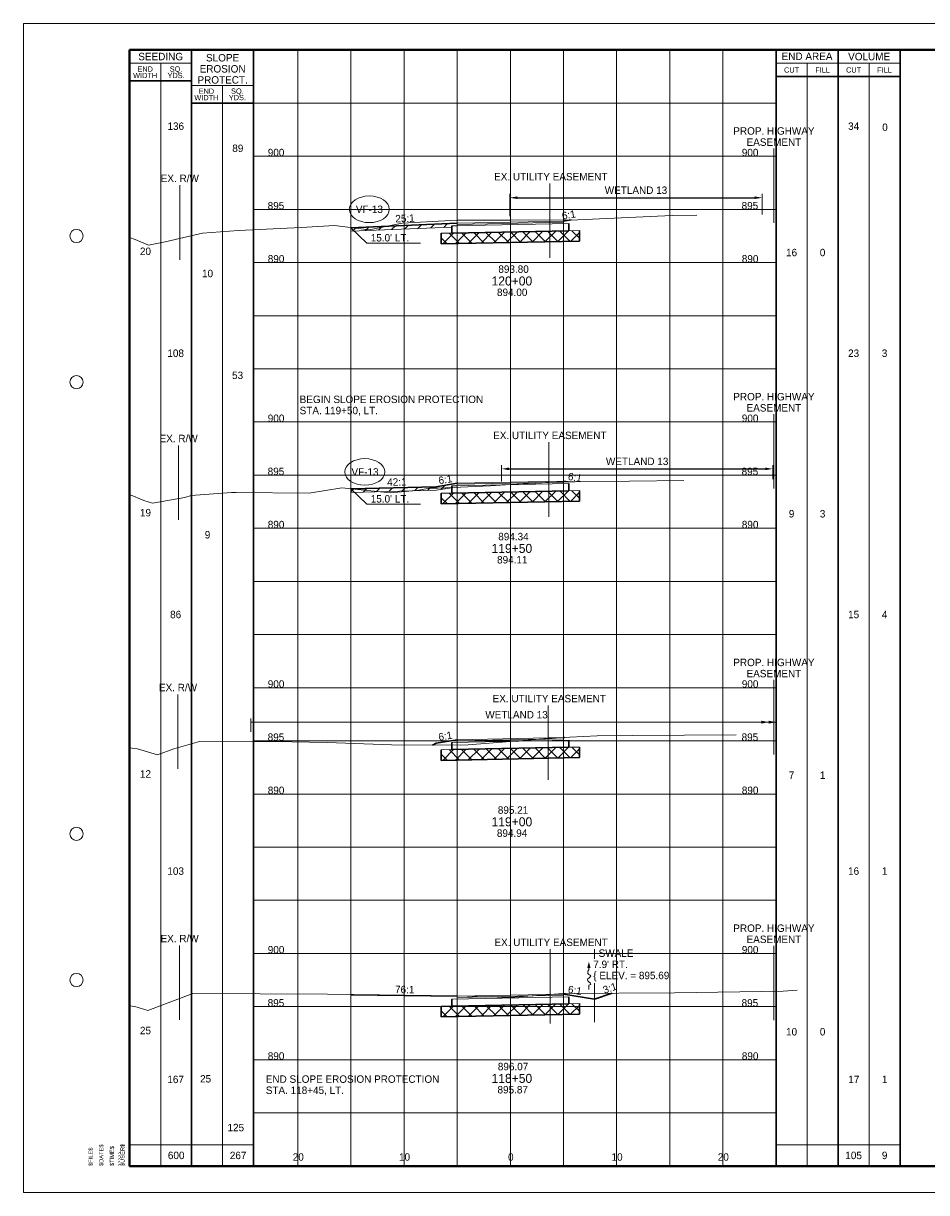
# Paper-space layout 'Layout1' of a CAD drawing. Header units: feet. Extents: x -1005 to 2379, y -670 to 6548.
# Tile 45 of 69: x -10 to 75, y 3218 to 3328. Entities that reach past the tile are written whole.
import ezdxf
from ezdxf.enums import TextEntityAlignment as Align

# ---------------------------------------------------------------- set-up
doc = ezdxf.new("R2010")
doc.units = ezdxf.units.FT
doc.header["$LTSCALE"] = 5
doc.header["$MEASUREMENT"] = 0
for name, pattern in [('cl5', [50, 1.25, -1.25, 45, -1.25, 1.25]), ('DGN Style 2', [150.837143, 90.502286, -60.334857]), ('DGN Style 3', [211.172, 150.837143, -60.334857]), ('esmtshpr', [5.35, 1, -0.175, -0.175, 4]), ('esmtuex', [4.65, 0.8, -0.275, -0.275, 0.8, -0.3, 0.8, -0.3, 0.8, -0.3]), ('rowex', [4.85, 0.8, -0.375, -0.375, 0.8, -0.3, 0.8, -0.3, 0.8, -0.3])]:
    doc.linetypes.add(name, pattern=pattern)
for name, color, linetype, lineweight in [('DR_P_Erosion_Control', 7, 'Continuous', 13), ('DR_P_Flow_Arrow', 151, 'Continuous', 13), ('DR_P_Text', 7, 'Continuous', 13), ('EV_Ecological_Text', 7, 'Continuous', 13), ('GE_P_CL_5', 7, 'cl5', 13), ('PV_P_Text', 7, 'Continuous', 13), ('RW_P_Esmt_SH', 193, 'esmtshpr', 40), ('RW_X_Esmt_U', 6, 'esmtuex', 30), ('RW_X_Fee_RW', 6, 'rowex', 30), ('SH_Border', 7, 'Continuous', 40), ('SH_Data', 7, 'Continuous', 0), ('SH_Major_Grid_Line', 254, 'Continuous', 13), ('SH_Text', 7, 'Continuous', 13), ('TX_P_20', 7, 'Continuous', 13), ('TX_P_5', 7, 'Continuous', 13), ('TX_P_Misc', 7, 'Continuous', 13), ('TX_X_5', 7, 'Continuous', 0), ('XS_P_Finished_Grade', 3, 'Continuous', 30), ('XS_P_Pavt_Surface', 251, 'Continuous', 13), ('XS_P_Subgrade', 4, 'Continuous', 30), ('XS_P_Undercut', 230, 'Continuous', 30), ('XS_X_Ground_Line', 3, 'DGN Style 2', 13)]:
    doc.layers.add(name, color=color, linetype=linetype, lineweight=lineweight)
doc.layers.add('SH_Cut_Line', color=7, linetype='DGN Style 3', lineweight=0, plot=False)
doc.layers.add('XS_P_Pavt_Layers', color=251, linetype='Continuous', lineweight=0, transparency=0.5)
doc.styles.add('Slanted-Normal LS 0.50', font='font31.shx', dxfattribs={"height": 0.14})
doc.styles.add('Slanted-Normal LS 0.50_0', font='font31.shx')
doc.styles.add('Slanted-Sub Title', font='font31.shx', dxfattribs={"height": 0.17})
doc.styles.add('Style-CHAR_FAST_FONT', font='CHAR_FAST_FONT.shx')
doc.styles.add('Style-FONT1', font='FONT1.shx')
doc.styles.add('Style-font30', font='font30.shx')
doc.styles.add('Style-font31', font='font31.shx')
doc.dimstyles.get("Standard").update_dxf_attribs({"dimtxt": 0.18, "dimasz": 0.18, "dimexe": 0.18, "dimexo": 0.0625, "dimgap": 0.09, "dimtad": 0, "dimtih": 1, "dimtoh": 1, "dimdec": 4, "dimzin": 0, "dimdsep": 46, "dimtxsty": 'Standard', "dimcen": 0.09, "dimadec": 0, "dimazin": 0, "dimtfac": 1, "dimtdec": 4, "dimtofl": 0, "dimtmove": 0, "dimatfit": 3, "dimfxl": 1, "dimtolj": 1, "dimtzin": 0, "dimarcsym": 0})

# ---------------------------------------------------------------- blocks, each defined once
blk = doc.blocks.new('STAMP')
at = {"layer": 'TX_P_Misc', "linetype": 'Continuous', "lineweight": 13, "style": 'Style-CHAR_FAST_FONT'}
for s, p in [('$FILE$', (-0.773, 0)), ('$DATE$', (-0.573, 0)), ('$TIME$', (-0.373, 0)), ('$USER$', (-0.173, 0))]:
    blk.add_text(s, height=0.078, rotation=90, dxfattribs=at).set_placement(p, align=Align.TOP_LEFT)
blk = doc.blocks.new('XS POINT_271')
at = {"layer": 'RW_X_Fee_RW', "linetype": 'DGN Style 3', "lineweight": 0}
blk.add_line((0, 3.5), (0, -3.5), dxfattribs=at)
blk = doc.blocks.new('XS POINT_272')
at = {"layer": 'RW_P_Esmt_SH', "linetype": 'Continuous', "lineweight": 13}
blk.add_line((0, 3.5), (0, -3.5), dxfattribs=at)
blk = doc.blocks.new('XS POINT_273')
at = {"layer": 'RW_X_Esmt_U', "linetype": 'DGN Style 3', "lineweight": 0}
blk.add_line((0, 3.5), (0, -3.5), dxfattribs=at)
blk = doc.blocks.new('GPKLBL_201')
at = {"layer": 'TX_P_5', "linetype": 'Continuous', "insert": (-0.85, 0.93), "char_height": 0.7, "attachment_point": 1, "rotation": 359.2462, "line_spacing_factor": 0.9, "style": 'Style-font31'}
blk.add_mtext('76:1', dxfattribs=at)
blk = doc.blocks.new('GPKLBL_202')
at = {"layer": 'TX_P_5', "linetype": 'Continuous', "insert": (-0.59, 0.87), "char_height": 0.7, "attachment_point": 1, "rotation": 19.2192, "line_spacing_factor": 0.6, "style": 'Style-font31'}
blk.add_mtext('3:1', dxfattribs=at)
blk = doc.blocks.new('DFL-P_18')
at = {"layer": 'DR_P_Flow_Arrow', "color": 151, "linetype": 'Continuous', "lineweight": 13}
blk.add_open_spline([(-0.08, 0), (-0.081, 0), (-0.082, 0), (-0.083, 0), (-0.094, 0), (-0.105, 0.005), (-0.116, 0.008), (-0.123, 0.01), (-0.131, 0.013), (-0.137, 0.015), (-0.152, 0.02), (-0.165, -0.02), (-0.179, -0.022), (-0.195, -0.023), (-0.212, 0.018), (-0.228, 0.019), (-0.245, 0.021), (-0.266, -0.028), (-0.284, -0.022), (-0.29, -0.02), (-0.287, 0.001), (-0.295, 0.001), (-0.313, 0), (-0.332, 0), (-0.35, 0)], degree=3, knots=[0, 0, 0, 0, 0.009646, 0.009646, 0.009646, 0.112481, 0.112481, 0.112481, 0.179673, 0.179673, 0.179673, 0.350625, 0.350625, 0.350625, 0.544565, 0.544565, 0.544565, 0.756426, 0.756426, 0.756426, 0.832712, 0.832712, 0.832712, 1, 1, 1, 1], dxfattribs=at)
at = {"layer": 'DR_P_Flow_Arrow', "color": 151, "linetype": 'Continuous', "lineweight": 0, "extrusion": (0, 0, -1)}
blk.add_solid([(0.08, 0.022), (0, 0), (0.08, -0.021)], dxfattribs=at)
blk = doc.blocks.new('GPKLBL_203')
at = {"layer": 'TX_P_5', "linetype": 'Continuous', "insert": (-0.51, 0.98), "char_height": 0.7, "attachment_point": 1, "rotation": 350.5377, "line_spacing_factor": 0.6, "style": 'Style-font31'}
blk.add_mtext('6:1', dxfattribs=at)
blk = doc.blocks.new('XS POINT_274')
at = {"layer": 'RW_X_Fee_RW', "linetype": 'DGN Style 3', "lineweight": 0}
blk.add_line((0, 3.5), (0, -3.5), dxfattribs=at)
blk = doc.blocks.new('GPKLBL_204')
at = {"layer": 'TX_P_5', "linetype": 'Continuous', "extrusion": (0, 0, -1), "insert": (-0.46, 0.97), "char_height": 0.7, "attachment_point": 3, "text_direction": (-0.986394, 0.164399, 0), "line_spacing_factor": 0.6, "style": 'Style-font31'}
blk.add_mtext('6:1', dxfattribs=at)
blk = doc.blocks.new('XS POINT_275')
at = {"layer": 'RW_P_Esmt_SH', "linetype": 'Continuous', "lineweight": 13}
blk.add_line((0, 3.5), (0, -3.5), dxfattribs=at)
blk = doc.blocks.new('XS POINT_276')
at = {"layer": 'RW_X_Esmt_U', "linetype": 'DGN Style 3', "lineweight": 0}
blk.add_line((0, 3.5), (0, -3.5), dxfattribs=at)
blk = doc.blocks.new('XS POINT_277')
at = {"layer": 'RW_X_Fee_RW', "linetype": 'DGN Style 3', "lineweight": 0}
blk.add_line((0, 3.5), (0, -3.5), dxfattribs=at)
blk = doc.blocks.new('GPKLBL_205')
at = {"layer": 'TX_P_5', "linetype": 'Continuous', "insert": (-0.51, 0.98), "char_height": 0.7, "attachment_point": 1, "rotation": 350.5377, "line_spacing_factor": 0.6, "style": 'Style-font31'}
blk.add_mtext('6:1', dxfattribs=at)
blk = doc.blocks.new('XS POINT_278')
at = {"layer": 'RW_P_Esmt_SH', "linetype": 'Continuous', "lineweight": 13}
blk.add_line((0, 3.5), (0, -3.5), dxfattribs=at)
blk = doc.blocks.new('*D548')
at = {"layer": 'Defpoints', "color": 0, "linetype": 'Continuous', "transparency": 16777216}
for p in [(60.53, 3285.59), (34.99, 3284.06), (60.53, 3284.28)]:
    blk.add_point(p, dxfattribs=at)
at = {"layer": 'EV_Ecological_Text', "color": 97, "linetype": 'Continuous', "lineweight": 0, "transparency": 16777216}
for p, q in [((34.99, 3284.41), (34.99, 3285.94)), ((60.53, 3284.63), (60.53, 3285.94))]:
    blk.add_line(p, q, dxfattribs=at)
at = {"layer": 'EV_Ecological_Text', "color": 0, "linetype": 'Continuous', "lineweight": -2, "transparency": 16777216}
blk.add_line((35.69, 3285.59), (59.83, 3285.59), dxfattribs=at)
at = {"layer": 'EV_Ecological_Text', "color": 0, "linetype": 'Continuous', "transparency": 16777216}
for points in [[(35.69, 3285.71), (35.69, 3285.47), (34.99, 3285.59)], [(59.83, 3285.71), (59.83, 3285.47), (60.53, 3285.59)]]:
    blk.add_solid(points, dxfattribs=at)
at = {"layer": 'EV_Ecological_Text', "color": 7, "linetype": 'Continuous', "lineweight": 0, "transparency": 16777216, "insert": (47.76, 3286.29), "char_height": 0.7, "attachment_point": 5, "style": 'Slanted-Normal LS 0.50_0'}
blk.add_mtext('WETLAND 13', dxfattribs=at)
blk = doc.blocks.new('GPKLBL_206')
at = {"layer": 'TX_P_5', "linetype": 'Continuous', "extrusion": (0, 0, -1), "insert": (-0.46, 0.97), "char_height": 0.7, "attachment_point": 3, "text_direction": (-0.986394, 0.164399, 0), "line_spacing_factor": 0.6, "style": 'Style-font31'}
blk.add_mtext('6:1', dxfattribs=at)
blk = doc.blocks.new('XS POINT_279')
at = {"layer": 'RW_X_Esmt_U', "linetype": 'DGN Style 3', "lineweight": 0}
blk.add_line((0, 3.5), (0, -3.5), dxfattribs=at)
blk = doc.blocks.new('GPKLBL_207')
at = {"layer": 'TX_P_5', "insert": (-1.21, 1.27), "char_height": 0.7, "attachment_point": 2, "rotation": 1.3632, "line_spacing_factor": 0.9, "style": 'Style-font31'}
blk.add_mtext('42:1', dxfattribs=at)
blk = doc.blocks.new('XS POINT_280')
at = {"layer": 'RW_X_Fee_RW', "linetype": 'DGN Style 3', "lineweight": 0}
blk.add_line((0, 3.5), (0, -3.5), dxfattribs=at)
blk = doc.blocks.new('XS POINT_281')
at = {"layer": 'RW_P_Esmt_SH', "linetype": 'Continuous', "lineweight": 13}
blk.add_line((0, 3.5), (0, -3.5), dxfattribs=at)
blk = doc.blocks.new('*D554')
at = {"layer": 'Defpoints', "color": 0, "linetype": 'Continuous', "transparency": 16777216}
for p in [(59.53, 3311.1), (35.77, 3309), (59.53, 3309.18)]:
    blk.add_point(p, dxfattribs=at)
at = {"layer": 'EV_Ecological_Text', "color": 97, "linetype": 'Continuous', "lineweight": 0, "transparency": 16777216}
for p, q in [((35.77, 3309.35), (35.77, 3311.45)), ((59.53, 3309.53), (59.53, 3311.45))]:
    blk.add_line(p, q, dxfattribs=at)
at = {"layer": 'EV_Ecological_Text', "color": 0, "linetype": 'Continuous', "lineweight": -2, "transparency": 16777216}
blk.add_line((36.47, 3311.1), (58.83, 3311.1), dxfattribs=at)
at = {"layer": 'EV_Ecological_Text', "color": 0, "linetype": 'Continuous', "transparency": 16777216}
for points in [[(36.47, 3311.22), (36.47, 3310.98), (35.77, 3311.1)], [(58.83, 3311.22), (58.83, 3310.98), (59.53, 3311.1)]]:
    blk.add_solid(points, dxfattribs=at)
at = {"layer": 'EV_Ecological_Text', "color": 7, "linetype": 'Continuous', "lineweight": 0, "transparency": 16777216, "insert": (47.65, 3311.8), "char_height": 0.7, "attachment_point": 5, "style": 'Slanted-Normal LS 0.50_0'}
blk.add_mtext('WETLAND 13', dxfattribs=at)
blk = doc.blocks.new('GPKLBL_208')
at = {"layer": 'TX_P_5', "linetype": 'Continuous', "extrusion": (0, 0, -1), "insert": (-0.46, 0.97), "char_height": 0.7, "attachment_point": 3, "text_direction": (-0.986394, 0.164399, 0), "line_spacing_factor": 0.6, "style": 'Style-font31'}
blk.add_mtext('6:1', dxfattribs=at)
blk = doc.blocks.new('XS POINT_282')
at = {"layer": 'RW_X_Esmt_U', "linetype": 'DGN Style 3', "lineweight": 0}
blk.add_line((0, 3.5), (0, -3.5), dxfattribs=at)
blk = doc.blocks.new('GPKLBL_209')
at = {"layer": 'TX_P_5', "linetype": 'Continuous', "insert": (2.1, 1.05), "char_height": 0.7, "attachment_point": 1, "rotation": 2.298, "line_spacing_factor": 0.9, "style": 'Style-font31'}
blk.add_mtext('25:1', dxfattribs=at)

psp = doc.layouts.get("Layout1")

# ---------------------------------------------------------------- hatches: boundary and pattern name
at = {"layer": 'DR_P_Erosion_Control'}
h = psp.add_hatch(dxfattribs=at)
h.set_pattern_fill('HATCH', color=256, style=0, pattern_type=2)
h.set_pattern_definition([(45, (23.5048, 3310.4897), (-0.589255, 0.589255), [])])
h.paths.add_polyline_path([(30.33, 3308.44), (30.83, 3308.45), (30.83, 3308.59), (30.83, 3308.7), (20.83, 3308.28), (20.83, 3307.95), (30.33, 3308.34)])
h = psp.add_hatch(dxfattribs=at)
h.set_pattern_fill('HATCH', color=256, style=0, pattern_type=2)
h.set_pattern_definition([(45, (23.1289, 3285.7342), (-0.589255, 0.589255), [])])
h.paths.add_polyline_path([(30.33, 3283.98), (30.83, 3283.99), (30.83, 3284.14), (30.83, 3284.24), (28.83, 3283.91), (20.83, 3283.72), (20.83, 3283.38), (28.83, 3283.57), (30.33, 3283.82)])
at = {"layer": 'XS_P_Undercut', "lineweight": 0}
h = psp.add_hatch(dxfattribs=at)
h.set_pattern_fill('CROSSHATCH', color=256, style=0, pattern_type=2)
h.set_pattern_definition([(45, (37.3399, 3307.5634), (-0.589255, 0.589255), []), (315, (37.3399, 3307.5634), (0.589255, 0.589255), [])])
h.paths.add_polyline_path([(30.33, 3307.77), (29.33, 3307.75), (29.33, 3306.75), (42.33, 3307.01), (42.33, 3308.01), (41.33, 3307.99)])
h = psp.add_hatch(dxfattribs=at)
h.set_pattern_fill('CROSSHATCH', color=256, style=0, pattern_type=2)
h.set_pattern_definition([(45, (37.34, 3283.1072), (-0.589255, 0.589255), []), (315, (37.34, 3283.1072), (0.589255, 0.589255), [])])
h.paths.add_polyline_path([(30.33, 3283.31), (29.33, 3283.29), (29.33, 3282.29), (42.33, 3282.55), (42.33, 3283.55), (41.33, 3283.53)])
h = psp.add_hatch(dxfattribs=at)
h.set_pattern_fill('CROSSHATCH', color=256, style=0, pattern_type=2)
h.set_pattern_definition([(45, (37.3399, 3258.9739), (-0.589255, 0.589255), []), (315, (37.3399, 3258.9739), (0.589255, 0.589255), [])])
h.paths.add_polyline_path([(30.33, 3259.18), (29.33, 3259.16), (29.33, 3258.16), (42.33, 3258.42), (42.33, 3259.42), (41.33, 3259.4)])
h = psp.add_hatch(dxfattribs=at)
h.set_pattern_fill('CROSSHATCH', color=256, style=0, pattern_type=2)
h.set_pattern_definition([(45, (37.34, 3234.84055), (-0.589255, 0.589255), []), (315, (37.34, 3234.84055), (0.589255, 0.589255), [])])
h.paths.add_polyline_path([(30.33, 3235.05), (29.33, 3235.03), (29.33, 3234.03), (42.33, 3234.29), (42.33, 3235.29), (41.33, 3235.27)])

# ---------------------------------------------------------------- linework, layer by layer
at = {"layer": 'DR_P_Erosion_Control'}
for p, q in [((30.33, 3308.34), (20.83, 3307.95)), ((20.83, 3307.95), (20.83, 3308.28)), ((20.83, 3283.72), (20.83, 3283.38)), ((20.83, 3283.38), (28.83, 3283.57)), ((28.83, 3283.57), (30.33, 3283.82))]:
    psp.add_line(p, q, dxfattribs=at)
at = {"layer": 'DR_P_Erosion_Control', "flags": 128}
for points in [[(30.33, 3308.44), (30.83, 3308.45), (30.83, 3308.59), (30.83, 3308.7), (20.83, 3308.28), (20.83, 3307.95), (30.33, 3308.34), (30.33, 3308.44)], [(30.33, 3283.98), (30.83, 3283.99), (30.83, 3284.14), (30.83, 3284.24), (28.83, 3283.91), (20.83, 3283.72), (20.83, 3283.38), (28.83, 3283.57), (30.33, 3283.82), (30.33, 3283.98)]]:
    psp.add_lwpolyline(points, close=True, dxfattribs=at)
at = {"layer": 'DR_P_Text'}
for p, q in [((20.83, 3308.28), (22.32, 3306.83)), ((22.32, 3306.83), (27.37, 3306.83)), ((20.83, 3283.72), (22.32, 3282.26)), ((22.32, 3282.26), (27.37, 3282.26))]:
    psp.add_line(p, q, dxfattribs=at)
at = {"layer": 'DR_P_Text', "color": 7, "linetype": 'Continuous', "lineweight": 13}
for centre in [(22.55, 3310.01), (22.13, 3285.3)]:
    psp.add_ellipse(centre, major_axis=(1.88, 0), ratio=0.666667, dxfattribs=at)
at = {"layer": 'EV_Ecological_Text', "color": 97, "linetype": 'Continuous', "lineweight": 0}
for p, q in [((11.4, 3260.85), (11.4, 3262.11)), ((11.4, 3261.76), (60.83, 3261.76))]:
    psp.add_line(p, q, dxfattribs=at)
at = {"layer": 'EV_Ecological_Text', "color": 4, "linetype": 'Continuous', "lineweight": 0, "extrusion": (0, 0, -1)}
for points in [[(-59.43, 3261.9), (-60.13, 3261.76), (-59.43, 3261.62)], [(-60.13, 3261.9), (-60.83, 3261.76), (-60.13, 3261.62)]]:
    psp.add_solid(points, dxfattribs=at)
at = {"layer": 'GE_P_CL_5'}
psp.add_line((43.75, 3237.2), (43.75, 3233.54), dxfattribs=at)
at = {"layer": 'SH_Border', "color": 7, "linetype": 'Continuous', "lineweight": 40, "flags": 128}
psp.add_lwpolyline([(0, 3325), (157.5, 3325), (157.5, 3220), (0, 3220), (0, 3325)], close=True, dxfattribs=at)
at = {"layer": 'SH_Border', "color": 7, "linetype": 'Continuous', "lineweight": 0}
for centre in [(-5, 3307.5), (-5, 3293.75), (-5, 3251.25), (-5, 3237.5)]:
    psp.add_circle(centre, 0.625, dxfattribs=at)
at = {"layer": 'SH_Cut_Line', "color": 7, "linetype": 'DGN Style 3', "lineweight": 0, "flags": 128}
psp.add_lwpolyline([(-10, 3217.5), (160, 3217.5), (160, 3327.5), (-10, 3327.5), (-10, 3217.5)], close=True, dxfattribs=at)
at = {"layer": 'SH_Data', "color": 7, "linetype": 'Continuous', "lineweight": 30}
for p, q in [((5.83, 3220), (5.83, 3325)), ((11.66, 3220), (11.66, 3325)), ((60.83, 3220), (60.83, 3325)), ((66.67, 3220), (66.67, 3325)), ((72.5, 3220), (72.5, 3325)), ((5.83, 3322.08), (0, 3322.08)), ((60.83, 3322.5), (72.5, 3322.5)), ((11.66, 3320), (5.83, 3320))]:
    psp.add_line(p, q, dxfattribs=at)
at = {"layer": 'SH_Data', "color": 7, "linetype": 'Continuous', "lineweight": 0}
for p, q in [((5.83, 3323.75), (0, 3323.75)), ((60.83, 3323.75), (72.5, 3323.75)), ((11.66, 3321.67), (5.83, 3321.67))]:
    psp.add_line(p, q, dxfattribs=at)
at = {"layer": 'SH_Data', "color": 7, "linetype": 'Continuous', "lineweight": 13}
for p, q in [((2.92, 3220), (2.92, 3323.75)), ((63.75, 3220), (63.75, 3323.75)), ((69.58, 3220), (69.58, 3323.75)), ((8.75, 3220), (8.75, 3321.67)), ((0, 3222), (11.66, 3222)), ((60.83, 3222), (72.5, 3222))]:
    psp.add_line(p, q, dxfattribs=at)
at = {"layer": 'SH_Major_Grid_Line', "color": 254, "linetype": 'Continuous', "lineweight": 13}
for p, q in [((15.83, 3220), (15.83, 3325)), ((20.83, 3220), (20.83, 3325)), ((25.83, 3220), (25.83, 3325)), ((30.83, 3220), (30.83, 3325)), ((35.83, 3220), (35.83, 3325)), ((40.83, 3220), (40.83, 3325)), ((45.83, 3220), (45.83, 3325)), ((50.83, 3220), (50.83, 3325)), ((55.83, 3220), (55.83, 3325)), ((11.66, 3320), (60.83, 3320)), ((11.66, 3315), (60.83, 3315)), ((11.66, 3310), (60.83, 3310)), ((11.66, 3305), (60.83, 3305)), ((11.66, 3300), (60.83, 3300)), ((11.66, 3295), (60.83, 3295)), ((11.66, 3290), (60.83, 3290)), ((11.66, 3285), (60.83, 3285)), ((11.66, 3280), (60.83, 3280)), ((11.66, 3275), (60.83, 3275)), ((11.66, 3270), (60.83, 3270)), ((11.66, 3265), (60.83, 3265)), ((11.66, 3260), (60.83, 3260)), ((11.66, 3255), (60.83, 3255)), ((11.66, 3250), (60.83, 3250)), ((11.66, 3245), (60.83, 3245)), ((11.66, 3240), (60.83, 3240)), ((11.66, 3235), (60.83, 3235)), ((11.66, 3230), (60.83, 3230)), ((11.66, 3225), (60.83, 3225))]:
    psp.add_line(p, q, dxfattribs=at)
at = {"layer": 'XS_P_Finished_Grade'}
for p, q in [((40.83, 3308.9), (41.56, 3309.02)), ((30.83, 3308.7), (20.83, 3308.28)), ((20.83, 3283.72), (28.83, 3283.91)), ((28.83, 3283.91), (30.83, 3284.24)), ((41.27, 3284.37), (40.83, 3284.44)), ((28.51, 3259.61), (28.83, 3259.77)), ((28.83, 3259.77), (30.83, 3260.11)), ((40.83, 3260.31), (40.92, 3260.32)), ((43.75, 3235.69), (45.41, 3236.27)), ((30.83, 3235.97), (20.83, 3236.1)), ((43.75, 3235.69), (40.83, 3236.17))]:
    psp.add_line(p, q, dxfattribs=at)
at = {"layer": 'XS_P_Pavt_Layers', "color": 2, "lineweight": 13}
for p, q in [((30.33, 3308.44), (41.33, 3308.66)), ((30.83, 3308.59), (40.83, 3308.79)), ((30.33, 3283.98), (41.33, 3284.2)), ((30.83, 3284.14), (40.83, 3284.34)), ((30.33, 3259.85), (41.33, 3260.07)), ((30.83, 3260), (40.83, 3260.2)), ((30.33, 3235.71), (41.33, 3235.93)), ((30.83, 3235.87), (40.83, 3236.07))]:
    psp.add_line(p, q, dxfattribs=at)
at = {"layer": 'XS_P_Pavt_Surface', "color": 193}
for p, q in [((30.83, 3308.7), (40.83, 3308.9)), ((40.83, 3308.9), (40.83, 3308.65)), ((30.83, 3308.7), (30.83, 3308.45)), ((30.83, 3284.24), (40.83, 3284.44)), ((30.83, 3284.24), (30.83, 3283.99)), ((40.83, 3284.44), (40.83, 3284.19)), ((30.83, 3260.11), (40.83, 3260.31)), ((30.83, 3260.11), (30.83, 3259.86)), ((40.83, 3260.31), (40.83, 3260.06)), ((30.83, 3235.97), (40.83, 3236.17)), ((30.83, 3235.97), (30.83, 3235.72)), ((40.83, 3236.17), (40.83, 3235.92))]:
    psp.add_line(p, q, dxfattribs=at)
at = {"layer": 'XS_P_Subgrade'}
for p, q in [((30.33, 3308.44), (30.33, 3307.77)), ((30.33, 3307.77), (41.33, 3307.99)), ((41.33, 3308.66), (41.33, 3307.99)), ((30.33, 3283.98), (30.33, 3283.31)), ((30.33, 3283.31), (41.33, 3283.53)), ((41.33, 3284.2), (41.33, 3283.53)), ((30.33, 3259.85), (30.33, 3259.18)), ((30.33, 3259.18), (41.33, 3259.4)), ((41.33, 3260.07), (41.33, 3259.4)), ((30.33, 3235.71), (30.33, 3235.05)), ((30.33, 3235.05), (41.33, 3235.27)), ((41.33, 3235.93), (41.33, 3235.27))]:
    psp.add_line(p, q, dxfattribs=at)
at = {"layer": 'XS_P_Undercut'}
for p, q in [((29.33, 3307.75), (29.33, 3306.75)), ((42.33, 3308.01), (42.33, 3307.01)), ((29.33, 3306.75), (42.33, 3307.01)), ((42.33, 3283.55), (42.33, 3282.55)), ((29.33, 3283.29), (29.33, 3282.29)), ((29.33, 3282.29), (42.33, 3282.55)), ((42.33, 3259.42), (42.33, 3258.42)), ((29.33, 3259.16), (29.33, 3258.16)), ((29.33, 3258.16), (42.33, 3258.42)), ((42.33, 3235.29), (42.33, 3234.29)), ((29.33, 3235.03), (29.33, 3234.03)), ((29.33, 3234.03), (42.33, 3234.29))]:
    psp.add_line(p, q, dxfattribs=at)
at = {"layer": 'XS_P_Undercut', "lineweight": 0, "flags": 128}
for points in [[(30.33, 3307.77), (29.33, 3307.75), (29.33, 3306.75), (42.33, 3307.01), (42.33, 3308.01), (41.33, 3307.99), (30.33, 3307.77)], [(30.33, 3283.31), (29.33, 3283.29), (29.33, 3282.29), (42.33, 3282.55), (42.33, 3283.55), (41.33, 3283.53), (30.33, 3283.31)], [(30.33, 3259.18), (29.33, 3259.16), (29.33, 3258.16), (42.33, 3258.42), (42.33, 3259.42), (41.33, 3259.4), (30.33, 3259.18)], [(30.33, 3235.05), (29.33, 3235.03), (29.33, 3234.03), (42.33, 3234.29), (42.33, 3235.29), (41.33, 3235.27), (30.33, 3235.05)]]:
    psp.add_lwpolyline(points, close=True, dxfattribs=at)
at = {"layer": 'XS_X_Ground_Line', "flags": 128}
for points in [[(0, 3307.36), (0.53, 3307.16), (1.77, 3306.63), (3.33, 3306.95), (6.87, 3307.76), (10.23, 3308.03), (16.14, 3308.31), (19.27, 3308.48), (22.53, 3308.07), (25.64, 3308.69), (30.79, 3308.98), (35.83, 3309), (42.18, 3309.02), (51.04, 3309.43), (53.38, 3309.45)], [(0, 3283.19), (1.32, 3282.62), (2.15, 3282.37), (5.2, 3282.91), (5.8, 3283.08), (9.59, 3283.37), (10.04, 3283.38), (16.9, 3283.3), (19.97, 3283.8), (24.51, 3283.35), (27.01, 3283.55), (28.27, 3283.76), (28.99, 3283.78), (33.97, 3284), (35.83, 3284.11), (39.43, 3284.32), (40.95, 3284.37), (41.61, 3284.37), (41.94, 3284.38), (52.16, 3284.48)], [(0, 3259.34), (0.75, 3259.24), (2.61, 3258.68), (4.15, 3259.25), (6.56, 3259.95), (15.27, 3259.92), (18.58, 3259.86), (24.63, 3259.63), (30.31, 3259.61), (31.86, 3259.62), (35.83, 3259.94), (40.14, 3260.29), (44.01, 3260.46), (47.36, 3260.49), (57.09, 3260.56)], [(0, 3235.07), (0.5, 3235.01), (1.71, 3234.64), (3.38, 3235.26), (5.96, 3236.22), (18.63, 3236.18), (30.81, 3236.02), (35.52, 3235.85), (35.83, 3235.87), (40.78, 3236.24), (51.26, 3236.31), (61.51, 3236.46), (62.83, 3236.54)]]:
    psp.add_lwpolyline(points, dxfattribs=at)

# ---------------------------------------------------------------- block references
at = {"layer": 'DR_P_Flow_Arrow', "color": 151, "linetype": 'Continuous', "lineweight": 0, "xscale": 7.5, "yscale": 7.5, "zscale": 7.5, "rotation": 89.99999999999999}
psp.add_blockref('DFL-P_18', (43.22, 3239.22), dxfattribs=at)
at = {"layer": 'RW_P_Esmt_SH', "linetype": 'Continuous', "lineweight": 13}
for name, p in [('XS POINT_281', (60.63, 3312.23)), ('XS POINT_278', (60.63, 3287.23)), ('XS POINT_275', (60.63, 3262.23)), ('XS POINT_272', (60.63, 3237.23))]:
    psp.add_blockref(name, p, dxfattribs=at)
at = {"layer": 'RW_X_Esmt_U', "linetype": 'DGN Style 3', "lineweight": 0}
for name, p in [('XS POINT_282', (39.54, 3308.93)), ('XS POINT_279', (39.45, 3284.59)), ('XS POINT_276', (39.4, 3259.83)), ('XS POINT_273', (39.57, 3236.9))]:
    psp.add_blockref(name, p, dxfattribs=at)
at = {"layer": 'RW_X_Fee_RW', "linetype": 'DGN Style 3', "lineweight": 0}
for name, p in [('XS POINT_280', (4.72, 3308.77)), ('XS POINT_277', (4.61, 3284.3)), ('XS POINT_274', (4.55, 3260.87)), ('XS POINT_271', (4.7, 3237.25))]:
    psp.add_blockref(name, p, dxfattribs=at)
at = {"layer": 'TX_P_5', "linetype": 'Continuous', "extrusion": (0, 0, -1)}
for name, p in [('GPKLBL_208', (-41.45, 3308.97)), ('GPKLBL_206', (-29.83, 3284.07)), ('GPKLBL_204', (-29.83, 3259.94))]:
    psp.add_blockref(name, p, dxfattribs=at)
at = {"layer": 'TX_P_5', "linetype": 'Continuous'}
for name, p in [('GPKLBL_209', (22.89, 3308.42)), ('GPKLBL_205', (41.83, 3284.27)), ('GPKLBL_201', (25.83, 3236.04)), ('GPKLBL_203', (41.83, 3236.01)), ('GPKLBL_202', (45.05, 3235.99))]:
    psp.add_blockref(name, p, dxfattribs=at)
at = {"layer": 'TX_P_5'}
psp.add_blockref('GPKLBL_207', (26.35, 3283.44), dxfattribs=at)
at = {"layer": 'TX_P_Misc', "linetype": 'Continuous', "lineweight": 13, "xscale": 5, "yscale": 5, "zscale": 5}
psp.add_blockref('STAMP', (0, 3220), dxfattribs=at)

# ---------------------------------------------------------------- texts
at = {"layer": 'DR_P_Text', "color": 7, "lineweight": 13, "style": 'Style-font31'}
for p in [(22.56, 3310.01), (22.15, 3285.3)]:
    psp.add_text('VF-13', height=0.7, dxfattribs=at).set_placement(p, align=Align.MIDDLE_CENTER)
at = {"layer": 'DR_P_Text', "char_height": 0.7, "attachment_point": 1, "line_spacing_factor": 0.9, "style": 'Slanted-Normal LS 0.50'}
for insert in [(22.69, 3307.68), (22.69, 3283.12)]:
    psp.add_mtext("15.0' LT.", dxfattribs=dict(at, insert=insert))
at = {"layer": 'EV_Ecological_Text', "color": 7, "linetype": 'Continuous', "lineweight": 0, "style": 'Slanted-Normal LS 0.50'}
psp.add_text('WETLAND 13', height=0.7, dxfattribs=at).set_placement((36.41, 3262.46), align=Align.MIDDLE_CENTER)
at = {"layer": 'PV_P_Text', "char_height": 0.7, "attachment_point": 8, "line_spacing_factor": 0.6, "style": 'Slanted-Normal LS 0.50'}
for s, insert in [(' 893.80', (36, 3304.02)), (' 894.34', (35.99, 3278.86)), (' 895.21', (35.95, 3253.13)), (' 896.07', (35.95, 3229))]:
    psp.add_mtext(s, dxfattribs=dict(at, insert=insert))
at = {"layer": 'RW_P_Esmt_SH', "linetype": 'Continuous', "lineweight": 13, "char_height": 0.7, "attachment_point": 2, "line_spacing_factor": 0.9, "style": 'Style-font31'}
for insert in [(60.63, 3317.73), (60.63, 3292.73), (60.63, 3267.73), (60.63, 3242.73)]:
    psp.add_mtext('PROP. HIGHWAY\\PEASEMENT', dxfattribs=dict(at, insert=insert))
at = {"layer": 'RW_X_Esmt_U', "linetype": 'Continuous', "lineweight": 0, "style": 'Style-font31'}
for p in [(39.63, 3313.43), (39.54, 3289.09), (39.49, 3264.33), (39.66, 3241.4)]:
    psp.add_text('EX. UTILITY EASEMENT', height=0.7, dxfattribs=at).set_placement(p, align=Align.TOP_CENTER)
at = {"layer": 'RW_X_Fee_RW', "linetype": 'Continuous', "lineweight": 0, "char_height": 0.7, "attachment_point": 2, "line_spacing_factor": 0.66, "style": 'Style-font31'}
for insert in [(4.72, 3313.27), (4.61, 3288.8), (4.55, 3265.37), (4.7, 3241.75)]:
    psp.add_mtext('EX. R/W\\P', dxfattribs=dict(at, insert=insert))
at = {"layer": 'SH_Border', "color": 7, "linetype": 'Continuous', "lineweight": 0, "style": 'Style-FONT1'}
psp.add_text('`````', height=0.625, rotation=90, dxfattribs=at).set_placement((-0.38, 3220))
at = {"layer": 'SH_Data', "color": 7, "linetype": 'Continuous', "lineweight": 13, "style": 'Style-font30'}
for s, p in [('SEEDING', (2.92, 3324.38)), ('END AREA', (63.75, 3324.4)), ('VOLUME', (69.59, 3324.38))]:
    psp.add_text(s, height=0.7, dxfattribs=at).set_placement(p, align=Align.MIDDLE_CENTER)
at = {"layer": 'SH_Data', "color": 7, "linetype": 'Continuous', "lineweight": 0, "style": 'Style-font30'}
for s, p in [('CUT', (62.29, 3323.12)), ('FILL', (65.21, 3323.12)), ('CUT', (68.13, 3323.12)), ('FILL', (71.04, 3323.12))]:
    psp.add_text(s, height=0.5, dxfattribs=at).set_placement(p, align=Align.MIDDLE_CENTER)
at = {"layer": 'SH_Data', "color": 7, "linetype": 'Continuous', "lineweight": 13, "insert": (8.75, 3323.22), "char_height": 0.7, "attachment_point": 5, "line_spacing_factor": 0.892896, "style": 'Style-font30'}
psp.add_mtext('SLOPE\\PEROSION\\PPROTECT.', dxfattribs=at)
at = {"layer": 'SH_Data', "color": 7, "linetype": 'Continuous', "lineweight": 0, "char_height": 0.7, "attachment_point": 5, "line_spacing_factor": 0.728571, "style": 'Style-font30'}
for s, insert in [('\\H0.714286x;END\\PWIDTH', (1.46, 3322.9)), ('\\H0.714286x;SQ.\\PYDS.', (4.37, 3322.9)), ('\\H0.714286x;END\\PWIDTH', (7.22, 3320.82)), ('\\H0.714286x;SQ.\\PYDS.', (10.14, 3320.82))]:
    psp.add_mtext(s, dxfattribs=dict(at, insert=insert))
at = {"layer": 'SH_Text', "style": 'Style-font31'}
for s, p in [('900', (13.78, 3315)), ('900', (58.39, 3315)), ('895', (13.77, 3310)), ('895', (58.37, 3310)), ('890', (13.78, 3305)), ('890', (58.39, 3305)), ('900', (13.78, 3290)), ('900', (58.39, 3290)), ('895', (13.77, 3285)), ('895', (58.37, 3285)), ('890', (13.78, 3280)), ('890', (58.39, 3280)), ('900', (13.78, 3265)), ('900', (58.39, 3265)), ('895', (13.77, 3260)), ('895', (58.37, 3260)), ('890', (13.78, 3255)), ('890', (58.39, 3255)), ('900', (13.78, 3240)), ('900', (58.39, 3240)), ('895', (13.77, 3235)), ('895', (58.37, 3235)), ('890', (13.78, 3230)), ('890', (58.39, 3230)), ('20', (15.87, 3220.5)), ('10', (25.87, 3220.5)), ('0', (35.87, 3220.5)), ('0', (35.87, 3220.5)), ('10', (45.87, 3220.5)), ('20', (55.87, 3220.5))]:
    psp.add_text(s, height=0.7, dxfattribs=at).set_placement(p, align=Align.CENTER)
at = {"layer": 'SH_Text', "char_height": 0.7, "attachment_point": 1, "line_spacing_factor": 0.9, "style": 'Slanted-Sub Title'}
for s, insert in [('BEGIN SLOPE EROSION PROTECTION\\PSTA. 119+50, LT.', (16, 3292.48)), ('END SLOPE EROSION PROTECTION\\PSTA. 118+45, LT.', (12.81, 3228.53))]:
    psp.add_mtext(s, dxfattribs=dict(at, insert=insert))
at = {"layer": 'TX_P_20', "style": 'Slanted-Normal LS 0.50'}
for s, p in [('136', (4.34, 3317.83)), ('34', (68.13, 3317.83)), ('89', (10.18, 3315.75)), ('20', (1.49, 3306.06)), ('10', (7.33, 3303.97)), ('108', (4.33, 3296.47)), ('23', (68.13, 3296.47)), ('3', (71.04, 3296.47)), ('53', (10.16, 3294.39)), ('19', (1.49, 3281.47)), ('9', (7.33, 3279.39)), ('86', (4.33, 3271.89)), ('15', (68.13, 3271.89)), ('4', (71.05, 3271.89)), ('12', (1.49, 3256.89)), ('103', (4.33, 3247.75)), ('16', (68.13, 3247.75)), ('1', (71.05, 3247.75)), ('25', (1.49, 3232.75)), ('167', (4.33, 3228.15)), ('25', (7.15, 3228.21)), ('17', (68.15, 3228.15)), ('1', (71.05, 3228.15)), ('125', (9.99, 3223.62)), ('600', (4.38, 3221)), ('267', (10.21, 3221)), ('105', (68.13, 3221)), ('9', (71.05, 3221))]:
    psp.add_text(s, height=0.7, dxfattribs=at).set_placement(p, align=Align.MIDDLE_CENTER)
at = {"layer": 'TX_P_20', "char_height": 0.7, "attachment_point": 5, "line_spacing_factor": 0.6, "style": 'Slanted-Normal LS 0.50'}
for s, insert in [('0', (71.08, 3317.72)), ('16', (62.29, 3305.94)), ('0', (65.21, 3305.94)), ('9', (62.29, 3281.36)), ('3', (65.21, 3281.36)), ('7', (62.29, 3256.77)), ('1', (65.21, 3256.77)), ('10', (62.29, 3232.63)), ('0', (65.21, 3232.63))]:
    psp.add_mtext(s, dxfattribs=dict(at, insert=insert))
at = {"layer": 'TX_P_5'}
for s, insert, char_height, attachment_point, line_spacing_factor, style in [('120+00 ', (35.97, 3303.26), 0.85, 5, 0.6, 'Slanted-Sub Title'), ('119+50 ', (35.97, 3278.1), 0.85, 5, 0.6, 'Slanted-Sub Title'), ('119+00 ', (35.97, 3252.38), 0.85, 5, 0.6, 'Slanted-Sub Title'), ("| SWALE\\P7.9' RT.\\P\\{ ELEV. = 895.69", (43.63, 3240.38), 0.7, 1, 0.9, 'Slanted-Normal LS 0.50'), ('118+50 ', (35.97, 3228.24), 0.85, 5, 0.6, 'Slanted-Sub Title')]:
    psp.add_mtext(s, dxfattribs=dict(at, insert=insert, char_height=char_height, attachment_point=attachment_point, line_spacing_factor=line_spacing_factor, style=style))
at = {"layer": 'TX_X_5', "style": 'Style-font31'}
for s, p in [('894.00', (36, 3302.55)), ('894.11', (36.01, 3277.39)), ('894.94', (35.99, 3251.67)), ('895.87', (36.05, 3227.53))]:
    psp.add_text(s, height=0.7, dxfattribs=at).set_placement(p, align=Align.TOP_CENTER)

# ---------------------------------------------------------------- dimensions: what is measured, and where the dimension line sits
at = {"layer": 'EV_Ecological_Text', "color": 97, "linetype": 'Continuous', "lineweight": 0}
for base, p1, p2, picture, middle in [((59.53, 3311.1), (35.77, 3309), (59.53, 3309.18), '*D554', (47.65, 3311.8)), ((60.53, 3285.59), (34.99, 3284.06), (60.53, 3284.28), '*D548', (47.76, 3286.29))]:
    dim = psp.add_linear_dim(base=base, p1=p1, p2=p2, text='WETLAND 13', dimstyle='Standard', override={"dimtxt": 0.7, "dimasz": 0.7, "dimexe": 0.35, "dimexo": 0.35, "dimgap": 0.35, "dimtad": 1, "dimtih": 0, "dimtoh": 0, "dimdec": 0, "dimzin": 3, "dimtxsty": 'Slanted-Normal LS 0.50_0', "dimclre": 97, "dimclrt": 7, "dimtdec": 0, "dimtmove": 1, "dimtolj": 0, "dimtzin": 3, "dimlwe": 0}, dxfattribs=at)
    dim.commit()
    dim.dimension.update_dxf_attribs({"geometry": picture, "text_midpoint": middle})

doc.saveas('drawing.dxf')
